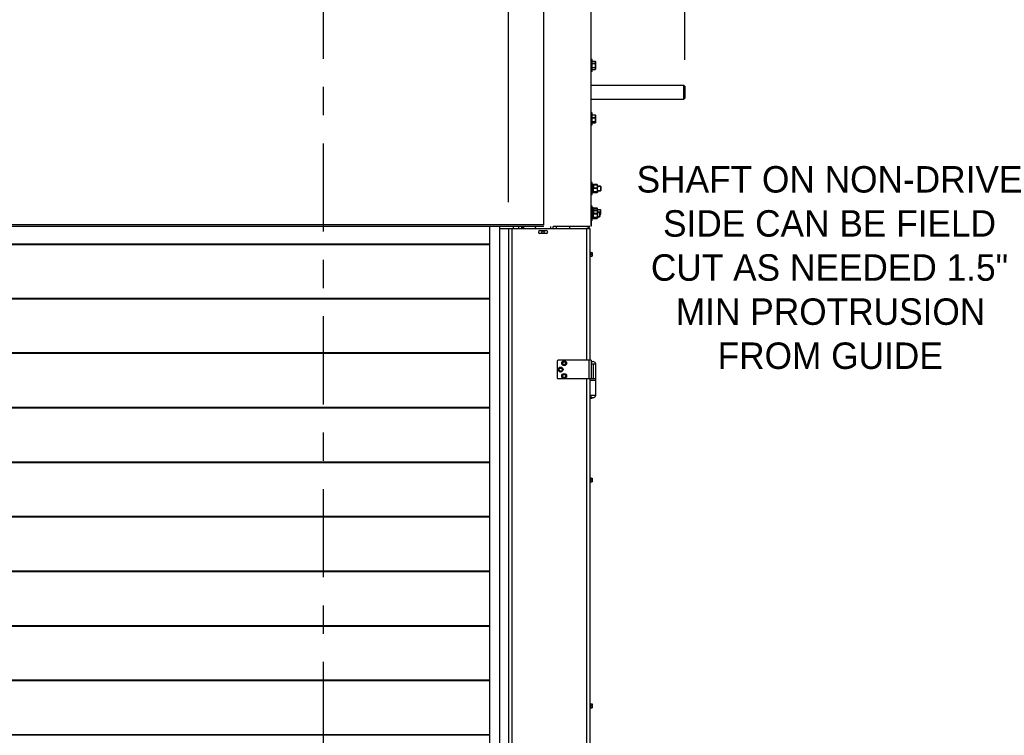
# Model space of a CAD drawing. Header units: inches. Extents: x 170 to 288, y 234 to 248.
# Tile 65 of 192: x 180.39 to 183.88, y 242.38 to 244.92. Entities that reach past the tile are written whole.
import ezdxf

# ---------------------------------------------------------------- set-up
doc = ezdxf.new("R2010")
doc.units = ezdxf.units.IN
doc.header["$LTSCALE"] = 0.25
doc.header["$MEASUREMENT"] = 0
doc.linetypes.add('CENTER', pattern=[2, 1.25, -0.25, 0.25, -0.25])
for name, color, linetype in [('ANNOTATIONS', 1, 'Continuous'), ('SECTION CUTS', 6, 'CENTER'), ('SLIM E GUIDE MOTOR LH', 7, 'Continuous')]:
    doc.layers.add(name, color=color, linetype=linetype)
doc.styles.add('ARIAL', font='arial.ttf', dxfattribs={"height": 0.09375})
doc.dimstyles.new('STANDARD$0', dxfattribs={"dimtxt": 0.09375, "dimasz": 0.09375, "dimexe": 0.03125, "dimexo": 0.046875, "dimgap": 0.09, "dimtad": 0, "dimtih": 1, "dimtoh": 1, "dimdec": 4, "dimzin": 0, "dimdsep": 46, "dimtxsty": 'ARIAL', "dimcen": 0.09, "dimadec": 0, "dimazin": 0, "dimtfac": 1, "dimtdec": 4, "dimtofl": 0, "dimtmove": 0, "dimatfit": 1, "dimfxl": 1, "dimtolj": 1, "dimtzin": 0, "dimarcsym": 0})

# ---------------------------------------------------------------- blocks, each defined once
blk = doc.blocks.new('*D7')
at = {"layer": 'ANNOTATIONS', "color": 0, "lineweight": -2, "transparency": 16777216}
for p, q in [((182.1204, 244.2749), (182.1204, 245.4338)), ((182.745, 244.7789), (182.745, 245.4338)), ((182.0267, 245.4025), (181.9329, 245.4025)), ((182.8388, 245.4025), (182.9325, 245.4025))]:
    blk.add_line(p, q, dxfattribs=at)
at = {"layer": 'ANNOTATIONS', "color": 0, "transparency": 16777216}
for points in [[(182.0267, 245.4182), (182.0267, 245.3869), (182.1204, 245.4025)], [(182.8388, 245.4182), (182.8388, 245.3869), (182.745, 245.4025)]]:
    blk.add_solid(points, dxfattribs=at)
at = {"layer": 'defpoints', "color": 0, "transparency": 16777216}
for p in [(182.745, 245.4025), (182.745, 244.6852), (182.1204, 244.1811)]:
    blk.add_point(p, dxfattribs=at)
at = {"layer": 'ANNOTATIONS', "color": 0, "transparency": 16777216, "insert": (182.4542, 245.4025), "char_height": 0.09375, "attachment_point": 5, "style": 'ARIAL'}
blk.add_mtext('\\A1;27 1/2"', dxfattribs=at)

msp = doc.modelspace()

# ---------------------------------------------------------------- linework, layer by layer
at = {"layer": 'SECTION CUTS'}
msp.add_line((181.46512, 239.88263), (181.46512, 245.57406), dxfattribs=at)
at = {"layer": 'SLIM E GUIDE MOTOR LH'}
for p, q in [((182.41378, 244.18808), (182.41378, 245.19649)), ((182.24542, 244.19297), (182.24542, 245.19232)), ((182.41712, 244.78007), (182.41378, 244.78007)), ((182.41378, 244.77967), (182.41712, 244.77967)), ((182.41712, 244.73801), (182.41712, 244.78007)), ((182.41712, 244.77366), (182.42813, 244.77366)), ((182.41712, 244.77326), (182.42813, 244.77326)), ((182.41712, 244.76592), (182.42813, 244.76592)), ((182.41712, 244.76553), (182.42813, 244.76553)), ((182.41712, 244.7515), (182.42813, 244.7515)), ((182.41712, 244.7511), (182.42813, 244.7511)), ((182.41712, 244.74482), (182.42813, 244.74482)), ((182.41712, 244.74442), (182.42813, 244.74442)), ((182.42829, 244.77334), (182.42813, 244.77366)), ((182.42813, 244.77326), (182.42829, 244.77294)), ((182.42925, 244.77174), (182.42832, 244.77335)), ((182.42832, 244.77296), (182.42925, 244.77134)), ((182.42832, 244.74512), (182.42925, 244.74674)), ((182.42925, 244.74634), (182.42832, 244.74472)), ((182.42925, 244.77174), (182.42925, 244.74634)), ((182.41378, 244.7384), (182.41712, 244.7384)), ((182.41712, 244.73801), (182.41378, 244.73801)), ((182.41378, 244.68865), (182.7417, 244.68865)), ((182.7417, 244.63944), (182.7417, 244.68865)), ((182.74503, 244.68519), (182.74503, 244.64278)), ((182.41378, 244.63944), (182.7417, 244.63944)), ((182.7417, 244.63944), (182.74503, 244.64278)), ((182.41712, 244.59049), (182.41378, 244.59049)), ((182.41378, 244.59009), (182.41712, 244.59009)), ((182.41712, 244.54842), (182.41712, 244.59049)), ((182.41712, 244.5838), (182.42813, 244.5838)), ((182.41712, 244.5834), (182.42813, 244.5834)), ((182.41712, 244.57423), (182.42813, 244.57423)), ((182.41712, 244.57383), (182.42813, 244.57383)), ((182.42884, 244.58283), (182.42813, 244.5838)), ((182.42813, 244.5834), (182.42883, 244.58243)), ((182.42925, 244.58215), (182.42885, 244.58284)), ((182.42885, 244.58245), (182.42925, 244.58176)), ((182.42925, 244.58215), (182.42925, 244.55676)), ((182.41378, 244.54882), (182.41712, 244.54882)), ((182.41712, 244.54842), (182.41378, 244.54842)), ((182.41712, 244.56008), (182.42813, 244.56008)), ((182.41712, 244.55969), (182.42813, 244.55969)), ((182.41712, 244.55551), (182.42813, 244.55551)), ((182.41712, 244.55511), (182.42813, 244.55511)), ((182.42885, 244.55647), (182.42925, 244.55715)), ((182.42925, 244.55676), (182.42885, 244.55607)), ((182.41712, 244.34361), (182.41378, 244.34361)), ((182.41378, 244.34321), (182.41712, 244.34321)), ((182.41712, 244.30155), (182.41712, 244.34361)), ((182.42128, 244.33726), (182.41712, 244.33726)), ((182.41712, 244.33686), (182.42128, 244.33686)), ((182.42128, 244.3079), (182.42128, 244.33726)), ((182.42159, 244.33564), (182.42128, 244.33528)), ((182.42128, 244.33488), (182.42159, 244.33524)), ((182.42295, 244.33622), (182.42255, 244.33538)), ((182.42295, 244.33662), (182.42267, 244.33604)), ((182.43455, 244.33662), (182.42295, 244.33662)), ((182.42295, 244.33622), (182.43455, 244.33622)), ((182.43455, 244.33587), (182.42295, 244.33587)), ((182.42295, 244.33547), (182.43455, 244.33547)), ((182.43455, 244.32406), (182.42295, 244.32406)), ((182.43455, 244.33662), (182.43483, 244.33604)), ((182.43455, 244.33622), (182.43495, 244.33538)), ((182.43622, 244.33528), (182.43591, 244.33564)), ((182.43591, 244.33524), (182.43622, 244.33488)), ((182.43622, 244.30993), (182.43622, 244.33527)), ((182.44662, 244.33111), (182.43622, 244.33111)), ((182.43622, 244.33071), (182.44662, 244.33071)), ((182.44815, 244.32958), (182.44662, 244.33111)), ((182.44662, 244.33111), (182.44662, 244.31405)), ((182.44662, 244.33071), (182.44815, 244.32919)), ((182.44815, 244.32958), (182.44815, 244.31557)), ((182.41378, 244.30194), (182.41712, 244.30194)), ((182.41712, 244.30155), (182.41378, 244.30155)), ((182.41712, 244.31773), (182.42128, 244.31773)), ((182.42128, 244.31733), (182.41712, 244.31733)), ((182.41712, 244.31567), (182.42128, 244.31567)), ((182.42128, 244.31527), (182.41712, 244.31527)), ((182.41712, 244.30829), (182.42128, 244.30829)), ((182.42128, 244.3079), (182.41712, 244.3079)), ((182.42128, 244.31028), (182.42159, 244.30992)), ((182.42159, 244.30952), (182.42128, 244.30988)), ((182.42295, 244.32366), (182.43455, 244.32366)), ((182.43455, 244.31097), (182.42295, 244.31097)), ((182.42295, 244.31057), (182.43455, 244.31057)), ((182.43455, 244.30969), (182.42295, 244.30969)), ((182.42295, 244.30929), (182.43455, 244.30929)), ((182.43455, 244.30893), (182.42295, 244.30893)), ((182.42295, 244.30854), (182.43455, 244.30854)), ((182.43591, 244.30992), (182.43622, 244.31028)), ((182.43622, 244.30988), (182.43591, 244.30952)), ((182.43622, 244.31444), (182.44662, 244.31444)), ((182.44662, 244.31405), (182.43622, 244.31405)), ((182.44662, 244.31444), (182.44815, 244.31597)), ((182.44815, 244.31557), (182.44662, 244.31405)), ((182.41712, 244.26028), (182.41378, 244.26028)), ((182.41378, 244.25988), (182.41712, 244.25988)), ((182.41712, 244.2099), (182.41712, 244.26028)), ((182.42128, 244.25393), (182.41712, 244.25393)), ((182.42128, 244.21625), (182.42128, 244.25393)), ((182.41712, 244.25196), (182.41378, 244.25196)), ((182.41378, 244.25156), (182.41712, 244.25156)), ((182.41712, 244.25353), (182.42128, 244.25353)), ((182.42128, 244.24561), (182.41712, 244.24561)), ((182.41712, 244.24521), (182.42128, 244.24521)), ((182.41712, 244.22769), (182.42128, 244.22769)), ((182.42128, 244.22729), (182.41712, 244.22729)), ((182.41712, 244.22553), (182.42128, 244.22553)), ((182.42128, 244.22513), (182.41712, 244.22513)), ((182.42153, 244.24391), (182.42128, 244.24363)), ((182.42128, 244.24323), (182.42153, 244.24352)), ((182.42295, 244.25285), (182.42282, 244.25256)), ((182.42295, 244.25245), (182.42287, 244.25227)), ((182.43455, 244.25285), (182.42295, 244.25285)), ((182.43455, 244.25248), (182.42295, 244.25248)), ((182.42295, 244.25245), (182.43455, 244.25245)), ((182.42295, 244.25208), (182.43455, 244.25208)), ((182.43455, 244.24484), (182.42295, 244.24484)), ((182.42295, 244.24444), (182.43455, 244.24444)), ((182.43455, 244.23407), (182.42295, 244.23407)), ((182.42295, 244.23367), (182.43455, 244.23367)), ((182.43455, 244.22036), (182.42295, 244.22036)), ((182.42295, 244.21996), (182.43455, 244.21996)), ((182.43455, 244.25285), (182.43468, 244.25256)), ((182.43455, 244.25245), (182.43463, 244.25227)), ((182.43622, 244.24363), (182.43597, 244.24391)), ((182.43597, 244.24352), (182.43622, 244.24323)), ((182.43598, 244.24396), (182.43598, 244.24564)), ((182.43598, 244.24348), (182.43598, 244.24393)), ((182.43622, 244.24613), (182.43615, 244.24559)), ((182.43622, 244.21823), (182.43622, 244.25193)), ((182.44662, 244.24778), (182.43622, 244.24778)), ((182.4433, 244.23946), (182.43622, 244.23946)), ((182.43622, 244.2391), (182.43649, 244.23906)), ((182.43622, 244.23906), (182.44226, 244.23906)), ((182.43622, 244.22279), (182.4433, 244.22279)), ((182.44226, 244.2224), (182.43622, 244.2224)), ((182.44226, 244.23906), (182.44378, 244.23754)), ((182.44226, 244.23906), (182.44226, 244.2224)), ((182.44378, 244.22392), (182.44226, 244.2224)), ((182.44483, 244.23793), (182.4433, 244.23946)), ((182.4433, 244.22279), (182.4433, 244.23946)), ((182.4433, 244.22279), (182.44483, 244.22432)), ((182.44378, 244.23754), (182.44378, 244.22392)), ((182.44483, 244.22432), (182.44483, 244.23793)), ((182.44483, 244.23111), (182.44662, 244.23111)), ((182.44815, 244.24625), (182.44662, 244.24778)), ((182.44662, 244.23111), (182.44662, 244.24778)), ((182.44662, 244.23111), (182.44815, 244.23264)), ((182.44815, 244.23264), (182.44815, 244.24625)), ((182.24542, 244.19361), (177.99542, 244.19361)), ((182.24542, 244.18872), (177.99542, 244.18872)), ((182.05375, 244.18872), (182.05375, 240.45225)), ((182.08893, 244.18872), (182.08893, 240.41151)), ((182.13708, 244.18872), (182.13708, 244.18111)), ((182.15595, 244.18872), (182.15595, 244.18111)), ((182.16637, 244.18872), (182.16637, 244.18111)), ((182.17138, 244.18872), (182.17138, 244.18111)), ((182.17471, 244.18111), (182.17471, 244.18872)), ((182.21657, 244.18111), (182.21657, 244.18611)), ((182.21758, 244.18872), (182.21758, 244.1885)), ((182.26933, 244.18808), (182.26933, 244.18111)), ((182.40942, 244.18808), (182.27875, 244.18808)), ((182.27887, 244.18111), (182.27887, 244.18808)), ((182.28928, 244.18808), (182.28928, 244.18111)), ((182.33637, 244.18808), (182.33637, 244.18111)), ((182.40304, 244.18808), (182.40304, 244.18111)), ((182.40545, 244.18808), (182.40545, 244.18111)), ((182.41378, 244.21029), (182.41712, 244.21029)), ((182.41712, 244.2099), (182.41378, 244.2099)), ((182.41378, 244.19297), (182.4145, 244.19297)), ((182.4145, 244.19297), (182.4145, 244.21029)), ((182.41712, 244.21664), (182.42128, 244.21664)), ((182.42128, 244.21625), (182.41712, 244.21625)), ((182.42128, 244.21863), (182.42153, 244.21834)), ((182.42153, 244.21795), (182.42128, 244.21823)), ((182.43455, 244.21742), (182.42295, 244.21742)), ((182.42295, 244.21702), (182.43455, 244.21702)), ((182.43597, 244.21834), (182.43622, 244.21863)), ((182.43622, 244.21823), (182.43597, 244.21795)), ((182.08893, 244.18111), (182.40942, 244.18111)), ((182.12026, 244.18111), (182.12026, 241.85683)), ((182.12042, 244.18111), (182.12042, 240.13944)), ((182.13272, 244.18111), (182.13272, 240.14778)), ((182.23157, 244.17382), (182.25449, 244.17382)), ((182.25449, 244.1634), (182.23157, 244.1634)), ((182.40942, 244.18111), (182.39712, 244.18111)), ((182.39712, 244.18111), (182.39712, 243.71444)), ((182.40942, 244.18111), (182.40942, 243.71444)), ((178.18708, 244.12681), (182.05375, 244.12681)), ((178.18708, 244.12558), (182.05375, 244.12558)), ((178.18708, 244.12436), (182.05375, 244.12436)), ((182.41108, 244.09811), (182.40942, 244.09811)), ((182.40942, 244.08078), (182.41108, 244.08078)), ((182.41108, 244.09811), (182.41108, 244.08078)), ((182.41108, 244.09596), (182.41686, 244.09596)), ((182.41108, 244.09002), (182.41686, 244.09002)), ((182.41108, 244.0835), (182.41686, 244.0835)), ((182.41108, 244.08293), (182.41686, 244.08293)), ((182.41686, 244.09596), (182.41742, 244.09299)), ((182.41686, 244.0835), (182.41742, 244.08321)), ((182.41742, 244.09569), (182.41742, 244.08321)), ((182.05375, 243.93348), (178.18708, 243.93348)), ((182.05375, 243.93226), (178.18708, 243.93226)), ((182.05375, 243.93103), (178.18708, 243.93103)), ((182.05375, 243.74015), (178.18708, 243.74015)), ((182.05375, 243.73893), (178.18708, 243.73893)), ((182.05375, 243.7377), (178.18708, 243.7377)), ((182.29275, 243.71028), (182.29275, 243.65194)), ((182.41338, 243.71444), (182.29692, 243.71444)), ((182.31147, 243.70047), (182.31458, 243.69864)), ((182.31781, 243.71124), (182.31467, 243.70947)), ((182.31769, 243.69681), (182.32083, 243.69859)), ((182.32403, 243.70758), (182.32092, 243.70941)), ((182.40525, 243.71444), (182.40525, 243.64778)), ((182.41338, 243.71444), (182.41338, 243.64778)), ((182.41338, 243.70194), (182.43042, 243.70194)), ((182.42183, 243.64778), (182.42183, 243.70194)), ((182.43042, 243.58944), (182.43042, 243.70194)), ((182.29933, 243.67699), (182.3026, 243.67545)), ((182.30464, 243.6883), (182.30168, 243.68624)), ((182.30586, 243.67392), (182.30882, 243.67598)), ((182.31117, 243.68524), (182.3079, 243.68677)), ((182.31614, 243.66523), (182.31349, 243.66277)), ((182.32303, 243.66311), (182.31958, 243.66417)), ((182.43042, 243.64778), (182.29692, 243.64778)), ((182.31247, 243.65328), (182.31592, 243.65222)), ((182.31937, 243.65116), (182.32201, 243.65362)), ((182.39712, 243.64778), (182.39712, 242.21778)), ((182.40942, 243.64778), (182.40942, 242.21778)), ((182.40942, 243.64361), (182.43042, 243.64361)), ((182.43042, 243.58944), (182.40942, 243.58944)), ((182.40942, 243.57869), (182.41108, 243.57869)), ((182.41108, 243.58646), (182.41108, 243.57869)), ((182.41108, 243.58453), (182.41302, 243.58453)), ((182.41108, 243.5802), (182.41686, 243.5802)), ((182.41686, 243.5802), (182.4171, 243.58055)), ((182.4171, 243.58056), (182.41742, 243.58111)), ((182.41742, 243.58236), (182.41742, 243.58111)), ((182.05375, 243.54682), (178.18708, 243.54682)), ((182.05375, 243.54559), (178.18708, 243.54559)), ((182.05375, 243.54437), (178.18708, 243.54437)), ((182.05375, 243.35348), (178.18708, 243.35348)), ((182.05375, 243.35226), (178.18708, 243.35226)), ((182.05375, 243.35103), (178.18708, 243.35103)), ((182.41108, 243.29811), (182.40942, 243.29811)), ((182.40942, 243.28078), (182.41108, 243.28078)), ((182.41108, 243.29811), (182.41108, 243.28078)), ((182.41108, 243.29599), (182.41686, 243.29599)), ((182.41108, 243.29009), (182.41686, 243.29009)), ((182.41108, 243.28354), (182.41686, 243.28354)), ((182.41108, 243.2829), (182.41686, 243.2829)), ((182.41686, 243.29599), (182.41742, 243.29304)), ((182.41686, 243.28354), (182.41742, 243.28322)), ((182.41742, 243.29569), (182.41742, 243.28322)), ((182.05375, 243.16015), (178.18708, 243.16015)), ((182.05375, 243.15893), (178.18708, 243.15893)), ((182.05375, 243.1577), (178.18708, 243.1577)), ((182.05375, 242.96682), (178.18708, 242.96682)), ((182.05375, 242.96559), (178.18708, 242.96559)), ((182.05375, 242.96437), (178.18708, 242.96437)), ((182.05375, 242.77348), (178.18708, 242.77348)), ((182.05375, 242.77226), (178.18708, 242.77226)), ((182.05375, 242.77103), (178.18708, 242.77103)), ((182.05375, 242.58015), (178.18708, 242.58015)), ((182.05375, 242.57893), (178.18708, 242.57893)), ((182.05375, 242.5777), (178.18708, 242.5777)), ((182.41108, 242.49811), (182.40942, 242.49811)), ((182.40942, 242.48078), (182.41108, 242.48078)), ((182.41108, 242.49811), (182.41108, 242.48078)), ((182.41108, 242.49615), (182.41686, 242.49615)), ((182.41108, 242.49048), (182.41686, 242.49048)), ((182.41108, 242.48377), (182.41686, 242.48377)), ((182.41108, 242.48274), (182.41686, 242.48274)), ((182.41686, 242.49615), (182.41742, 242.49331)), ((182.41686, 242.48377), (182.41742, 242.48326)), ((182.41742, 242.49569), (182.41742, 242.48326)), ((182.05375, 242.38682), (178.18708, 242.38682)), ((182.05375, 242.38559), (178.18708, 242.38559))]:
    msp.add_line(p, q, dxfattribs=at)
for centre, radius in [((182.24295, 244.16861), 0.00383), ((182.31775, 243.70403), 0.00867), ((182.31775, 243.70403), 0.00625), ((182.31775, 243.70403), 0.00547), ((182.30525, 243.68111), 0.00867), ((182.30525, 243.68111), 0.00625), ((182.30525, 243.68111), 0.00547), ((182.31775, 243.65819), 0.00867), ((182.31775, 243.65819), 0.00625), ((182.31775, 243.65819), 0.00547)]:
    msp.add_circle(centre, radius, dxfattribs=at)
for centre, radius, start, end in [((182.2199, 244.18611), 0.00333, 128.37172, 180), ((182.40962, 244.19297), 0.00489, 328.50221, 0), ((182.23157, 244.16861), 0.00521, 90, 270), ((182.25449, 244.16861), 0.00521, 270, 90), ((182.29692, 243.71028), 0.00417, 90, 180), ((182.41992, 243.69803), 0.01121, 20.44434, 125.66392), ((182.29692, 243.65194), 0.00417, 180, 270), ((182.41992, 243.59336), 0.01121, 200.44434, 339.55566)]:
    msp.add_arc(centre, radius, start, end, dxfattribs=at)
for points, knots in [([(182.42813, 244.77366), (182.42845, 244.77303), (182.42908, 244.77176), (182.42919, 244.77045), (182.42925, 244.76979)], [0, 0, 0, 0, 0.49545784, 1, 1, 1, 1]), ([(182.42925, 244.76939), (182.42925, 244.76948), (182.42924, 244.77018), (182.429, 244.77149), (182.42842, 244.77267), (182.42813, 244.77326)], [0, 0, 0, 0, 0.0700936, 0.5307865, 1, 1, 1, 1]), ([(182.42925, 244.76979), (182.42925, 244.7697), (182.42924, 244.769), (182.42899, 244.76769), (182.42842, 244.76652), (182.42813, 244.76592)], [0, 0, 0, 0, 0.07009649, 0.53078357, 1, 1, 1, 1]), ([(182.42813, 244.76553), (182.42845, 244.76615), (182.42908, 244.76742), (182.42919, 244.76873), (182.42925, 244.76939)], [0, 0, 0, 0, 0.4954595, 1, 1, 1, 1]), ([(182.42813, 244.76592), (182.42858, 244.76413), (182.42918, 244.76175), (182.42924, 244.75931), (182.42925, 244.75871)], [0, 0, 0, 0, 0.7536979, 1, 1, 1, 1]), ([(182.42925, 244.75831), (182.42924, 244.75892), (182.42918, 244.76136), (182.42858, 244.76373), (182.42813, 244.76553)], [0, 0, 0, 0, 0.2463021, 1, 1, 1, 1]), ([(182.42925, 244.75871), (182.42912, 244.75683), (182.42894, 244.75439), (182.42828, 244.75204), (182.42813, 244.7515)], [0, 0, 0, 0, 0.7706385, 1, 1, 1, 1]), ([(182.42813, 244.7511), (182.42828, 244.75164), (182.42894, 244.75399), (182.42912, 244.75643), (182.42925, 244.75831)], [0, 0, 0, 0, 0.2293567, 1, 1, 1, 1]), ([(182.42813, 244.7515), (182.42845, 244.75096), (182.42908, 244.74986), (182.42919, 244.74873), (182.42925, 244.74816)], [0, 0, 0, 0, 0.4954538, 1, 1, 1, 1]), ([(182.42925, 244.74776), (182.42925, 244.74784), (182.42924, 244.74844), (182.429, 244.74957), (182.42842, 244.75059), (182.42813, 244.7511)], [0, 0, 0, 0, 0.0700932, 0.5307809, 1, 1, 1, 1]), ([(182.42925, 244.74816), (182.42925, 244.74808), (182.42924, 244.74748), (182.42903, 244.74645), (182.42852, 244.74554), (182.42829, 244.74513)], [0, 0, 0, 0, 0.0775072, 0.5869678, 1, 1, 1, 1]), ([(182.42829, 244.74473), (182.42854, 244.74517), (182.4291, 244.74616), (182.4292, 244.74719), (182.42925, 244.74776)], [0, 0, 0, 0, 0.4421137, 1, 1, 1, 1]), ([(182.74503, 244.68519), (182.74493, 244.6853), (182.74382, 244.68646), (182.7427, 244.68761), (182.7417, 244.68865)], [0, 0, 0, 0, 0.0976314, 1, 1, 1, 1]), ([(182.42813, 244.5838), (182.42845, 244.58302), (182.42908, 244.58145), (182.42919, 244.57983), (182.42925, 244.57901)], [0, 0, 0, 0, 0.4954503, 1, 1, 1, 1]), ([(182.42925, 244.57861), (182.42925, 244.57873), (182.42924, 244.57959), (182.429, 244.58121), (182.42842, 244.58266), (182.42813, 244.5834)], [0, 0, 0, 0, 0.0700939, 0.530785, 1, 1, 1, 1]), ([(182.42925, 244.57901), (182.42925, 244.5789), (182.42924, 244.57804), (182.42899, 244.57642), (182.42842, 244.57496), (182.42813, 244.57423)], [0, 0, 0, 0, 0.0700857, 0.530789, 1, 1, 1, 1]), ([(182.42813, 244.57383), (182.42845, 244.57461), (182.42908, 244.57617), (182.42919, 244.5778), (182.42925, 244.57861)], [0, 0, 0, 0, 0.49546102, 1, 1, 1, 1]), ([(182.42813, 244.57423), (182.42858, 244.57247), (182.42918, 244.57014), (182.42924, 244.56774), (182.42925, 244.56715)], [0, 0, 0, 0, 0.7536962, 1, 1, 1, 1]), ([(182.42925, 244.56676), (182.42924, 244.56735), (182.42918, 244.56974), (182.42858, 244.57207), (182.42813, 244.57383)], [0, 0, 0, 0, 0.2463038, 1, 1, 1, 1]), ([(182.42925, 244.56715), (182.42912, 244.56531), (182.42894, 244.56292), (182.42828, 244.56061), (182.42813, 244.56008)], [0, 0, 0, 0, 0.7706361, 1, 1, 1, 1]), ([(182.42813, 244.55969), (182.42828, 244.56021), (182.42894, 244.56252), (182.42912, 244.56491), (182.42925, 244.56676)], [0, 0, 0, 0, 0.2293591, 1, 1, 1, 1]), ([(182.42813, 244.56008), (182.42845, 244.55971), (182.42908, 244.55896), (182.42919, 244.55819), (182.42925, 244.5578)], [0, 0, 0, 0, 0.4954544, 1, 1, 1, 1]), ([(182.42925, 244.5574), (182.42925, 244.55745), (182.42924, 244.55786), (182.429, 244.55864), (182.42842, 244.55933), (182.42813, 244.55969)], [0, 0, 0, 0, 0.0700921, 0.530784, 1, 1, 1, 1]), ([(182.42925, 244.5578), (182.42925, 244.55774), (182.42924, 244.55733), (182.42899, 244.55656), (182.42842, 244.55586), (182.42813, 244.55551)], [0, 0, 0, 0, 0.070092, 0.5307851, 1, 1, 1, 1]), ([(182.42813, 244.55511), (182.42845, 244.55548), (182.42908, 244.55623), (182.42919, 244.55701), (182.42925, 244.5574)], [0, 0, 0, 0, 0.4954576, 1, 1, 1, 1]), ([(182.42295, 244.33587), (182.42251, 244.33495), (182.42162, 244.33308), (182.42129, 244.33104), (182.42128, 244.32999), (182.42128, 244.32996)], [0, 0, 0, 0, 0.48434, 0.9863263, 1, 1, 1, 1]), ([(182.42128, 244.33523), (182.42135, 244.33532), (182.42148, 244.3355), (182.42222, 244.33571), (182.42279, 244.33583), (182.42295, 244.33587)], [0, 0, 0, 0, 0.4062916, 0.8272683, 1, 1, 1, 1]), ([(182.42295, 244.33547), (182.42251, 244.33455), (182.42162, 244.33268), (182.42129, 244.33064), (182.42128, 244.32959), (182.42128, 244.32957)], [0, 0, 0, 0, 0.4843436, 0.9863265, 1, 1, 1, 1]), ([(182.42128, 244.33483), (182.42135, 244.33492), (182.42148, 244.3351), (182.42222, 244.33532), (182.42279, 244.33544), (182.42295, 244.33547)], [0, 0, 0, 0, 0.406288, 0.8272689, 1, 1, 1, 1]), ([(182.42128, 244.32996), (182.42135, 244.32914), (182.42148, 244.32745), (182.42222, 244.3255), (182.42279, 244.32438), (182.42295, 244.32406)], [0, 0, 0, 0, 0.4062945, 0.8272699, 1, 1, 1, 1]), ([(182.42128, 244.32957), (182.42135, 244.32874), (182.42148, 244.32706), (182.42222, 244.3251), (182.42279, 244.32399), (182.42295, 244.32366)], [0, 0, 0, 0, 0.4062908, 0.8272706, 1, 1, 1, 1]), ([(182.42128, 244.31751), (182.42129, 244.31766), (182.4213, 244.31864), (182.42157, 244.32047), (182.42224, 244.3225), (182.42277, 244.32367), (182.42295, 244.32406)], [0, 0, 0, 0, 0.066531, 0.43528404, 0.81455115, 1, 1, 1, 1]), ([(182.42159, 244.33564), (182.42185, 244.33587), (182.42221, 244.33621), (182.42278, 244.33653), (182.42295, 244.33662)], [0, 0, 0, 0, 0.708817, 1, 1, 1, 1]), ([(182.42159, 244.33524), (182.42185, 244.33548), (182.42221, 244.33581), (182.42278, 244.33613), (182.42295, 244.33622)], [0, 0, 0, 0, 0.7088141, 1, 1, 1, 1]), ([(182.43591, 244.33564), (182.43565, 244.33587), (182.43529, 244.33621), (182.43472, 244.33653), (182.43455, 244.33662)], [0, 0, 0, 0, 0.708817, 1, 1, 1, 1]), ([(182.43591, 244.33524), (182.43565, 244.33548), (182.43529, 244.33581), (182.43472, 244.33613), (182.43455, 244.33622)], [0, 0, 0, 0, 0.7088141, 1, 1, 1, 1]), ([(182.43455, 244.33587), (182.43499, 244.33495), (182.43588, 244.33308), (182.43621, 244.33104), (182.43622, 244.32999), (182.43622, 244.32996)], [0, 0, 0, 0, 0.4843387, 0.9863264, 1, 1, 1, 1]), ([(182.43622, 244.33523), (182.43615, 244.33532), (182.43602, 244.3355), (182.43528, 244.33571), (182.43471, 244.33583), (182.43455, 244.33587)], [0, 0, 0, 0, 0.4062916, 0.8272683, 1, 1, 1, 1]), ([(182.43455, 244.33547), (182.43499, 244.33455), (182.43588, 244.33268), (182.43621, 244.33064), (182.43622, 244.32959), (182.43622, 244.32957)], [0, 0, 0, 0, 0.4843436, 0.9863265, 1, 1, 1, 1]), ([(182.43622, 244.33483), (182.43615, 244.33492), (182.43602, 244.3351), (182.43528, 244.33532), (182.43471, 244.33544), (182.43455, 244.33547)], [0, 0, 0, 0, 0.406288, 0.8272689, 1, 1, 1, 1]), ([(182.43622, 244.32996), (182.43615, 244.32914), (182.43602, 244.32745), (182.43528, 244.3255), (182.43471, 244.32438), (182.43455, 244.32406)], [0, 0, 0, 0, 0.4062945, 0.8272699, 1, 1, 1, 1]), ([(182.43622, 244.32957), (182.43615, 244.32874), (182.43602, 244.32706), (182.43528, 244.3251), (182.43471, 244.32399), (182.43455, 244.32366)], [0, 0, 0, 0, 0.4062908, 0.8272706, 1, 1, 1, 1]), ([(182.43622, 244.31751), (182.43622, 244.31766), (182.4362, 244.31864), (182.43593, 244.32047), (182.43526, 244.3225), (182.43473, 244.32367), (182.43455, 244.32406)], [0, 0, 0, 0, 0.066531, 0.43528404, 0.81455115, 1, 1, 1, 1]), ([(182.42128, 244.31712), (182.42129, 244.31727), (182.4213, 244.31825), (182.42157, 244.32008), (182.42224, 244.3221), (182.42277, 244.32328), (182.42295, 244.32366)], [0, 0, 0, 0, 0.066531, 0.43528404, 0.81455115, 1, 1, 1, 1]), ([(182.42295, 244.31097), (182.4227, 244.31152), (182.42212, 244.31283), (182.42144, 244.31502), (182.42134, 244.31667), (182.42128, 244.31751)], [0, 0, 0, 0, 0.2654634, 0.6280774, 1, 1, 1, 1]), ([(182.42295, 244.31057), (182.4227, 244.31113), (182.42212, 244.31244), (182.42144, 244.31462), (182.42134, 244.31628), (182.42128, 244.31712)], [0, 0, 0, 0, 0.2654625, 0.6280806, 1, 1, 1, 1]), ([(182.42295, 244.31097), (182.42251, 244.31087), (182.42162, 244.31067), (182.42129, 244.31044), (182.42128, 244.31033), (182.42128, 244.31033)], [0, 0, 0, 0, 0.4843397, 0.9863272, 1, 1, 1, 1]), ([(182.42295, 244.31057), (182.42251, 244.31047), (182.42162, 244.31027), (182.42129, 244.31005), (182.42128, 244.30993), (182.42128, 244.30993)], [0, 0, 0, 0, 0.4843433, 0.9863274, 1, 1, 1, 1]), ([(182.42128, 244.31033), (182.42135, 244.31024), (182.42148, 244.31005), (182.42222, 244.30984), (182.42279, 244.30972), (182.42295, 244.30969)], [0, 0, 0, 0, 0.4062932, 0.8272663, 1, 1, 1, 1]), ([(182.42128, 244.30993), (182.42135, 244.30984), (182.42148, 244.30966), (182.42222, 244.30945), (182.42279, 244.30932), (182.42295, 244.30929)], [0, 0, 0, 0, 0.4062895, 0.8272669, 1, 1, 1, 1]), ([(182.42159, 244.30992), (182.42185, 244.30968), (182.42221, 244.30935), (182.42278, 244.30903), (182.42295, 244.30893)], [0, 0, 0, 0, 0.708817, 1, 1, 1, 1]), ([(182.42159, 244.30952), (182.42185, 244.30928), (182.42221, 244.30895), (182.42278, 244.30863), (182.42295, 244.30854)], [0, 0, 0, 0, 0.7088141, 1, 1, 1, 1]), ([(182.43622, 244.31712), (182.43622, 244.31727), (182.4362, 244.31825), (182.43593, 244.32008), (182.43526, 244.3221), (182.43473, 244.32328), (182.43455, 244.32366)], [0, 0, 0, 0, 0.066531, 0.43528404, 0.81455115, 1, 1, 1, 1]), ([(182.43455, 244.31097), (182.4348, 244.31152), (182.43538, 244.31283), (182.43606, 244.31502), (182.43616, 244.31667), (182.43622, 244.31751)], [0, 0, 0, 0, 0.2654625, 0.6280806, 1, 1, 1, 1]), ([(182.43455, 244.31057), (182.4348, 244.31113), (182.43538, 244.31244), (182.43606, 244.31462), (182.43616, 244.31628), (182.43622, 244.31712)], [0, 0, 0, 0, 0.2654625, 0.6280806, 1, 1, 1, 1]), ([(182.43455, 244.31097), (182.43499, 244.31087), (182.43588, 244.31067), (182.43621, 244.31044), (182.43622, 244.31033), (182.43622, 244.31033)], [0, 0, 0, 0, 0.4843384, 0.9863273, 1, 1, 1, 1]), ([(182.43455, 244.31057), (182.43499, 244.31047), (182.43588, 244.31027), (182.43621, 244.31005), (182.43622, 244.30993), (182.43622, 244.30993)], [0, 0, 0, 0, 0.4843433, 0.9863274, 1, 1, 1, 1]), ([(182.43622, 244.31033), (182.43615, 244.31024), (182.43602, 244.31005), (182.43528, 244.30984), (182.43471, 244.30972), (182.43455, 244.30969)], [0, 0, 0, 0, 0.4062932, 0.8272663, 1, 1, 1, 1]), ([(182.43622, 244.30993), (182.43615, 244.30984), (182.43602, 244.30966), (182.43528, 244.30945), (182.43471, 244.30932), (182.43455, 244.30929)], [0, 0, 0, 0, 0.4062895, 0.8272669, 1, 1, 1, 1]), ([(182.43591, 244.30992), (182.43565, 244.30968), (182.43529, 244.30935), (182.43472, 244.30903), (182.43455, 244.30893)], [0, 0, 0, 0, 0.708817, 1, 1, 1, 1]), ([(182.43591, 244.30952), (182.43565, 244.30928), (182.43529, 244.30895), (182.43472, 244.30863), (182.43455, 244.30854)], [0, 0, 0, 0, 0.7088141, 1, 1, 1, 1]), ([(182.42295, 244.25248), (182.42251, 244.25155), (182.42162, 244.24967), (182.42129, 244.24761), (182.42128, 244.24656), (182.42128, 244.24653)], [0, 0, 0, 0, 0.4843407, 0.9863246, 1, 1, 1, 1]), ([(182.42128, 244.25191), (182.42135, 244.25199), (182.42148, 244.25215), (182.42222, 244.25234), (182.42279, 244.25244), (182.42295, 244.25248)], [0, 0, 0, 0, 0.4062916, 0.8272679, 1, 1, 1, 1]), ([(182.42295, 244.25208), (182.42251, 244.25115), (182.42162, 244.24927), (182.42129, 244.24722), (182.42128, 244.24616), (182.42128, 244.24613)], [0, 0, 0, 0, 0.4843443, 0.9863248, 1, 1, 1, 1]), ([(182.42128, 244.25151), (182.42135, 244.25159), (182.42148, 244.25175), (182.42222, 244.25194), (182.42279, 244.25205), (182.42295, 244.25208)], [0, 0, 0, 0, 0.406288, 0.8272686, 1, 1, 1, 1]), ([(182.42128, 244.24653), (182.4213, 244.24569), (182.42132, 244.24481), (182.42162, 244.24397), (182.42163, 244.24393)], [0, 0, 0, 0, 0.9536429, 1, 1, 1, 1]), ([(182.42128, 244.24613), (182.4213, 244.24529), (182.42131, 244.24443), (182.4216, 244.24362), (182.42161, 244.2436)], [0, 0, 0, 0, 0.9768478, 1, 1, 1, 1]), ([(182.42295, 244.24484), (182.42251, 244.244), (182.42162, 244.24229), (182.42129, 244.24043), (182.42128, 244.23948), (182.42128, 244.23945)], [0, 0, 0, 0, 0.4843384, 0.9863261, 1, 1, 1, 1]), ([(182.42295, 244.24444), (182.42251, 244.2436), (182.42162, 244.2419), (182.42129, 244.24004), (182.42128, 244.23908), (182.42128, 244.23906)], [0, 0, 0, 0, 0.4843419, 0.9863263, 1, 1, 1, 1]), ([(182.42128, 244.23945), (182.42135, 244.2387), (182.42148, 244.23716), (182.42222, 244.23538), (182.42279, 244.23436), (182.42295, 244.23407)], [0, 0, 0, 0, 0.4062913, 0.8272652, 1, 1, 1, 1]), ([(182.42128, 244.23906), (182.42135, 244.2383), (182.42148, 244.23677), (182.42222, 244.23498), (182.42279, 244.23397), (182.42295, 244.23367)], [0, 0, 0, 0, 0.40628768, 0.82726583, 1, 1, 1, 1]), ([(182.42128, 244.22721), (182.42129, 244.22737), (182.4213, 244.2284), (182.42157, 244.23031), (182.42224, 244.23243), (182.42277, 244.23366), (182.42295, 244.23407)], [0, 0, 0, 0, 0.0665305, 0.4352774, 0.8145476, 1, 1, 1, 1]), ([(182.42128, 244.22682), (182.42129, 244.22697), (182.4213, 244.228), (182.42157, 244.22992), (182.42224, 244.23204), (182.42277, 244.23327), (182.42295, 244.23367)], [0, 0, 0, 0, 0.0665305, 0.4352774, 0.8145476, 1, 1, 1, 1]), ([(182.42295, 244.22036), (182.4227, 244.22094), (182.42212, 244.22231), (182.42144, 244.2246), (182.42134, 244.22634), (182.42128, 244.22721)], [0, 0, 0, 0, 0.2654599, 0.6280758, 1, 1, 1, 1]), ([(182.42295, 244.21996), (182.4227, 244.22054), (182.42212, 244.22192), (182.42144, 244.2242), (182.42134, 244.22594), (182.42128, 244.22682)], [0, 0, 0, 0, 0.265459, 0.628079, 1, 1, 1, 1]), ([(182.42295, 244.22036), (182.42251, 244.22013), (182.42162, 244.21967), (182.42129, 244.21916), (182.42128, 244.2189), (182.42128, 244.21889)], [0, 0, 0, 0, 0.4843355, 0.9863203, 1, 1, 1, 1]), ([(182.42295, 244.21996), (182.42251, 244.21973), (182.42162, 244.21927), (182.42129, 244.21876), (182.42128, 244.2185), (182.42128, 244.21849)], [0, 0, 0, 0, 0.48433908, 0.98632048, 1, 1, 1, 1]), ([(182.42143, 244.25162), (182.42147, 244.2517), (182.42158, 244.25192), (182.42223, 244.2522), (182.42279, 244.25239), (182.42295, 244.25245)], [0, 0, 0, 0, 0.2684809, 0.7871725, 1, 1, 1, 1]), ([(182.42155, 244.2439), (182.42156, 244.24392), (182.42167, 244.24416), (182.42223, 244.24448), (182.42279, 244.24476), (182.42295, 244.24484)], [0, 0, 0, 0, 0.0850501, 0.7337984, 1, 1, 1, 1]), ([(182.42155, 244.2435), (182.42156, 244.24353), (182.42167, 244.24377), (182.42223, 244.24408), (182.42279, 244.24436), (182.42295, 244.24444)], [0, 0, 0, 0, 0.0850493, 0.73380077, 1, 1, 1, 1]), ([(182.43455, 244.25248), (182.43499, 244.25155), (182.43588, 244.24967), (182.43621, 244.24761), (182.43622, 244.24656), (182.43622, 244.24653)], [0, 0, 0, 0, 0.4843394, 0.9863248, 1, 1, 1, 1]), ([(182.43622, 244.25191), (182.43615, 244.25199), (182.43602, 244.25215), (182.43528, 244.25234), (182.43471, 244.25244), (182.43455, 244.25248)], [0, 0, 0, 0, 0.4062916, 0.8272679, 1, 1, 1, 1]), ([(182.43607, 244.25162), (182.43603, 244.2517), (182.43592, 244.25192), (182.43527, 244.2522), (182.43471, 244.25239), (182.43455, 244.25245)], [0, 0, 0, 0, 0.2684809, 0.7871725, 1, 1, 1, 1]), ([(182.43455, 244.25208), (182.43499, 244.25115), (182.43588, 244.24927), (182.43621, 244.24722), (182.43622, 244.24616), (182.43622, 244.24613)], [0, 0, 0, 0, 0.4843443, 0.9863248, 1, 1, 1, 1]), ([(182.43622, 244.25151), (182.43615, 244.25159), (182.43602, 244.25175), (182.43528, 244.25194), (182.43471, 244.25205), (182.43455, 244.25208)], [0, 0, 0, 0, 0.406288, 0.8272686, 1, 1, 1, 1]), ([(182.43455, 244.24484), (182.43499, 244.244), (182.43588, 244.24229), (182.43621, 244.24043), (182.43622, 244.23948), (182.43622, 244.23945)], [0, 0, 0, 0, 0.4843371, 0.9863262, 1, 1, 1, 1]), ([(182.43595, 244.2439), (182.43594, 244.24392), (182.43583, 244.24416), (182.43527, 244.24448), (182.43471, 244.24476), (182.43455, 244.24484)], [0, 0, 0, 0, 0.0850501, 0.7337984, 1, 1, 1, 1]), ([(182.43455, 244.24444), (182.43499, 244.2436), (182.43588, 244.2419), (182.43621, 244.24004), (182.43622, 244.23908), (182.43622, 244.23906)], [0, 0, 0, 0, 0.4843419, 0.9863263, 1, 1, 1, 1]), ([(182.43595, 244.2435), (182.43594, 244.24353), (182.43583, 244.24377), (182.43527, 244.24408), (182.43471, 244.24436), (182.43455, 244.24444)], [0, 0, 0, 0, 0.08504328, 0.73379902, 1, 1, 1, 1]), ([(182.43622, 244.23945), (182.43615, 244.2387), (182.43602, 244.23716), (182.43528, 244.23538), (182.43471, 244.23436), (182.43455, 244.23407)], [0, 0, 0, 0, 0.4062913, 0.8272652, 1, 1, 1, 1]), ([(182.43622, 244.23906), (182.43615, 244.2383), (182.43602, 244.23677), (182.43528, 244.23498), (182.43471, 244.23397), (182.43455, 244.23367)], [0, 0, 0, 0, 0.40628768, 0.82726583, 1, 1, 1, 1]), ([(182.43622, 244.22721), (182.43622, 244.22737), (182.4362, 244.2284), (182.43593, 244.23031), (182.43526, 244.23243), (182.43473, 244.23366), (182.43455, 244.23407)], [0, 0, 0, 0, 0.0665305, 0.4352774, 0.8145476, 1, 1, 1, 1]), ([(182.43622, 244.22682), (182.43622, 244.22697), (182.4362, 244.228), (182.43593, 244.22992), (182.43526, 244.23204), (182.43473, 244.23327), (182.43455, 244.23367)], [0, 0, 0, 0, 0.0665305, 0.4352774, 0.8145476, 1, 1, 1, 1]), ([(182.43455, 244.22036), (182.4348, 244.22094), (182.43538, 244.22231), (182.43606, 244.2246), (182.43616, 244.22634), (182.43622, 244.22721)], [0, 0, 0, 0, 0.265459, 0.628079, 1, 1, 1, 1]), ([(182.43455, 244.21996), (182.4348, 244.22054), (182.43538, 244.22192), (182.43606, 244.2242), (182.43616, 244.22594), (182.43622, 244.22682)], [0, 0, 0, 0, 0.265459, 0.628079, 1, 1, 1, 1]), ([(182.43455, 244.22036), (182.43499, 244.22013), (182.43588, 244.21967), (182.43621, 244.21916), (182.43622, 244.2189), (182.43622, 244.21889)], [0, 0, 0, 0, 0.4843342, 0.9863204, 1, 1, 1, 1]), ([(182.43455, 244.21996), (182.43499, 244.21973), (182.43588, 244.21927), (182.43621, 244.21876), (182.43622, 244.2185), (182.43622, 244.21849)], [0, 0, 0, 0, 0.48433908, 0.98632048, 1, 1, 1, 1]), ([(182.43622, 244.24653), (182.4362, 244.24569), (182.43618, 244.2448), (182.43587, 244.24395), (182.43586, 244.2439)], [0, 0, 0, 0, 0.941942, 1, 1, 1, 1]), ([(182.42155, 244.21836), (182.42156, 244.21833), (182.42167, 244.21809), (182.42223, 244.21778), (182.42279, 244.2175), (182.42295, 244.21742)], [0, 0, 0, 0, 0.0850501, 0.7338137, 1, 1, 1, 1]), ([(182.42155, 244.21796), (182.42156, 244.21794), (182.42167, 244.21769), (182.42223, 244.21738), (182.42279, 244.2171), (182.42295, 244.21702)], [0, 0, 0, 0, 0.0850493, 0.7338162, 1, 1, 1, 1]), ([(182.43622, 244.21889), (182.43615, 244.21868), (182.43602, 244.21827), (182.43528, 244.21778), (182.43471, 244.2175), (182.43455, 244.21742)], [0, 0, 0, 0, 0.40628994, 0.82727201, 1, 1, 1, 1]), ([(182.43622, 244.21849), (182.43615, 244.21829), (182.43602, 244.21787), (182.43528, 244.21738), (182.43471, 244.2171), (182.43455, 244.21702)], [0, 0, 0, 0, 0.40628629, 0.82727266, 1, 1, 1, 1]), ([(182.41742, 244.09567), (182.41742, 244.09568), (182.41741, 244.09578), (182.41712, 244.09587), (182.41686, 244.09596)], [0, 0, 0, 0, 0.0702011, 1, 1, 1, 1]), ([(182.41742, 244.09299), (182.41742, 244.09292), (182.41741, 244.09191), (182.41712, 244.09093), (182.41686, 244.09002)], [0, 0, 0, 0, 0.0701985, 1, 1, 1, 1]), ([(182.41686, 244.09002), (182.41708, 244.08923), (182.41738, 244.08816), (182.41741, 244.08705), (182.41742, 244.08676)], [0, 0, 0, 0, 0.7313728, 1, 1, 1, 1]), ([(182.41742, 244.08676), (182.41735, 244.08594), (182.41727, 244.08483), (182.41694, 244.08377), (182.41686, 244.0835)], [0, 0, 0, 0, 0.742453, 1, 1, 1, 1]), ([(182.41742, 244.08321), (182.41742, 244.08321), (182.41741, 244.08311), (182.41712, 244.08302), (182.41686, 244.08293)], [0, 0, 0, 0, 0.0702012, 1, 1, 1, 1]), ([(182.3115, 243.70408), (182.31149, 243.70317), (182.31148, 243.70195), (182.31147, 243.70078), (182.31147, 243.70047)], [0, 0, 0, 0, 0.7424491, 1, 1, 1, 1]), ([(182.31153, 243.70769), (182.31152, 243.70682), (182.31151, 243.70563), (182.3115, 243.70441), (182.3115, 243.70408)], [0, 0, 0, 0, 0.7313703, 1, 1, 1, 1]), ([(182.31467, 243.70947), (182.3146, 243.70943), (182.31354, 243.70882), (182.3125, 243.70824), (182.31153, 243.70769)], [0, 0, 0, 0, 0.0701664, 1, 1, 1, 1]), ([(182.31458, 243.69864), (182.31465, 243.6986), (182.3157, 243.69798), (182.31673, 243.69737), (182.31769, 243.69681)], [0, 0, 0, 0, 0.07021117, 1, 1, 1, 1]), ([(182.32092, 243.70941), (182.32085, 243.70946), (182.3198, 243.71007), (182.31877, 243.71068), (182.31781, 243.71124)], [0, 0, 0, 0, 0.0702059, 1, 1, 1, 1]), ([(182.32083, 243.69859), (182.3209, 243.69863), (182.32196, 243.69923), (182.323, 243.69982), (182.32397, 243.70037)], [0, 0, 0, 0, 0.0701984, 1, 1, 1, 1]), ([(182.32397, 243.70037), (182.32397, 243.70067), (182.32398, 243.70184), (182.32399, 243.70307), (182.324, 243.70397)], [0, 0, 0, 0, 0.2575468, 1, 1, 1, 1]), ([(182.324, 243.70397), (182.324, 243.7043), (182.32401, 243.70552), (182.32402, 243.70671), (182.32403, 243.70758)], [0, 0, 0, 0, 0.2686301, 1, 1, 1, 1]), ([(182.30168, 243.68624), (182.30161, 243.68619), (182.30061, 243.68549), (182.29963, 243.68481), (182.29872, 243.68418)], [0, 0, 0, 0, 0.0701937, 1, 1, 1, 1]), ([(182.29872, 243.68418), (182.29879, 243.68331), (182.29889, 243.68212), (182.299, 243.68091), (182.29902, 243.68058)], [0, 0, 0, 0, 0.7313678, 1, 1, 1, 1]), ([(182.29902, 243.68058), (182.2991, 243.67968), (182.2992, 243.67846), (182.2993, 243.67729), (182.29933, 243.67699)], [0, 0, 0, 0, 0.7424508, 1, 1, 1, 1]), ([(182.3026, 243.67545), (182.30267, 243.67542), (182.30378, 243.6749), (182.30486, 243.67439), (182.30586, 243.67392)], [0, 0, 0, 0, 0.0701846, 1, 1, 1, 1]), ([(182.3079, 243.68677), (182.30783, 243.68681), (182.30672, 243.68732), (182.30564, 243.68783), (182.30464, 243.6883)], [0, 0, 0, 0, 0.0702256, 1, 1, 1, 1]), ([(182.30882, 243.67598), (182.30889, 243.67603), (182.30989, 243.67673), (182.31087, 243.67741), (182.31178, 243.67805)], [0, 0, 0, 0, 0.0702233, 1, 1, 1, 1]), ([(182.31349, 243.66277), (182.31343, 243.66271), (182.31254, 243.66188), (182.31166, 243.66107), (182.31085, 243.66031)], [0, 0, 0, 0, 0.0702171, 1, 1, 1, 1]), ([(182.31148, 243.68164), (182.31145, 243.68197), (182.31135, 243.68319), (182.31125, 243.68437), (182.31117, 243.68524)], [0, 0, 0, 0, 0.2686322, 1, 1, 1, 1]), ([(182.31178, 243.67805), (182.31176, 243.67835), (182.31166, 243.67952), (182.31155, 243.68074), (182.31148, 243.68164)], [0, 0, 0, 0, 0.2575505, 1, 1, 1, 1]), ([(182.31958, 243.66417), (182.3195, 243.66419), (182.31834, 243.66455), (182.3172, 243.6649), (182.31614, 243.66523)], [0, 0, 0, 0, 0.0702246, 1, 1, 1, 1]), ([(182.32384, 243.65959), (182.32377, 243.65991), (182.3235, 243.6611), (182.32323, 243.66226), (182.32303, 243.66311)], [0, 0, 0, 0, 0.2686287, 1, 1, 1, 1]), ([(182.31085, 243.66031), (182.31105, 243.65947), (182.31131, 243.65831), (182.31159, 243.65712), (182.31166, 243.6568)], [0, 0, 0, 0, 0.7313727, 1, 1, 1, 1]), ([(182.31166, 243.6568), (182.31186, 243.65591), (182.31214, 243.65472), (182.3124, 243.65357), (182.31247, 243.65328)], [0, 0, 0, 0, 0.7424445, 1, 1, 1, 1]), ([(182.31592, 243.65222), (182.316, 243.65219), (182.31716, 243.65184), (182.3183, 243.65149), (182.31937, 243.65116)], [0, 0, 0, 0, 0.0701836, 1, 1, 1, 1]), ([(182.32201, 243.65362), (182.32207, 243.65368), (182.32296, 243.65451), (182.32384, 243.65532), (182.32465, 243.65608)], [0, 0, 0, 0, 0.0701821, 1, 1, 1, 1]), ([(182.32465, 243.65608), (182.32458, 243.65637), (182.32432, 243.65752), (182.32404, 243.65871), (182.32384, 243.65959)], [0, 0, 0, 0, 0.2575411, 1, 1, 1, 1]), ([(182.41742, 243.58236), (182.41742, 243.58231), (182.41741, 243.58158), (182.41712, 243.58086), (182.41686, 243.5802)], [0, 0, 0, 0, 0.07019494, 1, 1, 1, 1]), ([(182.41742, 243.29567), (182.41742, 243.29568), (182.41741, 243.29579), (182.41712, 243.29589), (182.41686, 243.29599)], [0, 0, 0, 0, 0.0701947, 1, 1, 1, 1]), ([(182.41742, 243.29304), (182.41742, 243.29297), (182.41741, 243.29197), (182.41712, 243.29099), (182.41686, 243.29009)], [0, 0, 0, 0, 0.0701959, 1, 1, 1, 1]), ([(182.41686, 243.29009), (182.41708, 243.2893), (182.41738, 243.28822), (182.41741, 243.28711), (182.41742, 243.28681)], [0, 0, 0, 0, 0.7313664, 1, 1, 1, 1]), ([(182.41742, 243.28681), (182.41735, 243.28599), (182.41727, 243.28488), (182.41694, 243.28381), (182.41686, 243.28354)], [0, 0, 0, 0, 0.7424477, 1, 1, 1, 1]), ([(182.41742, 243.28322), (182.41742, 243.28321), (182.41741, 243.2831), (182.41712, 243.283), (182.41686, 243.2829)], [0, 0, 0, 0, 0.0701947, 1, 1, 1, 1]), ([(182.41742, 242.49563), (182.41742, 242.49564), (182.41741, 242.49582), (182.41712, 242.49599), (182.41686, 242.49615)], [0, 0, 0, 0, 0.0702031, 1, 1, 1, 1]), ([(182.41742, 242.49331), (182.41742, 242.49324), (182.41741, 242.49229), (182.41712, 242.49135), (182.41686, 242.49048)], [0, 0, 0, 0, 0.0702251, 1, 1, 1, 1]), ([(182.41686, 242.49048), (182.41708, 242.48967), (182.41738, 242.48856), (182.41741, 242.48743), (182.41742, 242.48712)], [0, 0, 0, 0, 0.7313938, 1, 1, 1, 1]), ([(182.41742, 242.48712), (182.41735, 242.48628), (182.41727, 242.48515), (182.41694, 242.48406), (182.41686, 242.48377)], [0, 0, 0, 0, 0.7424587, 1, 1, 1, 1]), ([(182.41742, 242.48326), (182.41742, 242.48325), (182.41741, 242.48307), (182.41712, 242.4829), (182.41686, 242.48274)], [0, 0, 0, 0, 0.07019744, 1, 1, 1, 1])]:
    msp.add_open_spline(points, degree=3, knots=knots, dxfattribs=at)

# ---------------------------------------------------------------- texts
at = {"layer": 'ANNOTATIONS', "insert": (182.56532, 244.40227), "char_height": 0.09375, "attachment_point": 1, "style": 'ARIAL'}
msp.add_mtext_dynamic_manual_height_columns('\\pi0.00919;SHAFT ON NON-DRIVE \\P\\pi0.10726;SIDE CAN BE FIELD \\P\\pi0.06208;CUT AS NEEDED 1.5" \\P\\pi0.15487;MIN PROTRUSION \\P\\pi0.30998;FROM GUIDE', width=1.4388914, gutter_width=0.46875, heights=[0], dxfattribs=at)

# ---------------------------------------------------------------- dimensions: what is measured, and where the dimension line sits
at = {"layer": 'ANNOTATIONS'}
dim = msp.add_linear_dim(base=(182.74503, 245.40253), p1=(182.12042, 244.18111), p2=(182.74503, 244.68519), text='27 1/2"', dimstyle='STANDARD$0', override={"dimexo": 0.09375}, dxfattribs=at)
dim.commit()
dim.dimension.update_dxf_attribs({"geometry": '*D7', "text_midpoint": (182.45416, 245.40253), "dimtype": 160})

doc.saveas('drawing.dxf')
